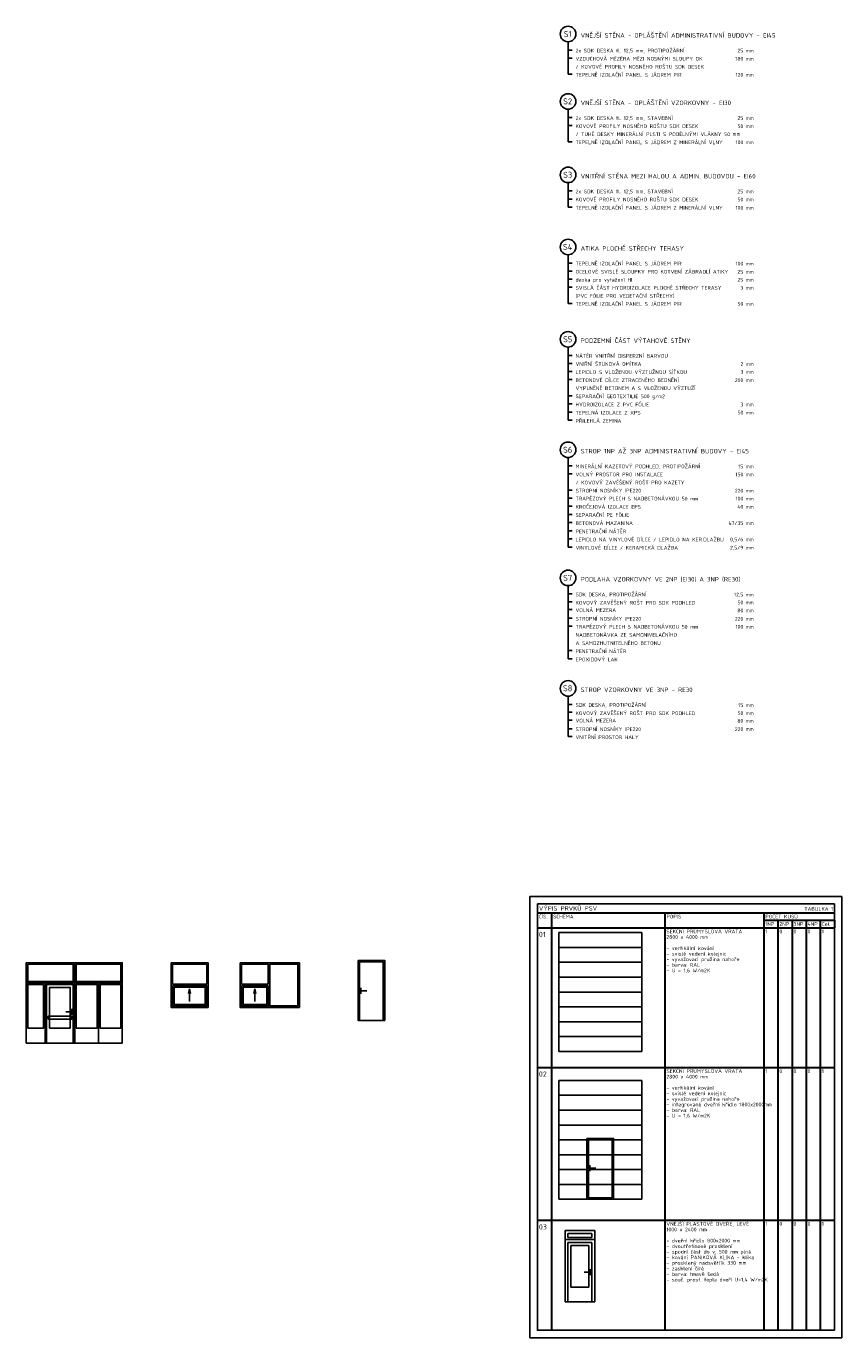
# Model space of a CAD drawing. Header units: millimetres. Extents: x -102634 to 407724, y -68883 to 155589.
# Tile 2 of 80: x -102634 to -75172, y 49773 to 93913. Entities that reach past the tile are written whole.
import ezdxf
from ezdxf.enums import TextEntityAlignment as Align
from ezdxf.lldxf.tags import DXFTag

# ---------------------------------------------------------------- set-up
doc = ezdxf.new("R2010")
doc.units = ezdxf.units.MM
doc.header["$LTSCALE"] = 20
doc.layers.add('CKBE0RA2Y', color=3, linetype='Continuous')
for name, color, linetype, lineweight in [('CKSTRECHA_PODROVINOU', 7, 'Continuous', 25), ('CKTABULKY', 7, 'Continuous', 25), ('CKTEXTY_MALE', 8, 'Continuous', 18), ('pohledy', 7, 'Continuous', 25)]:
    doc.layers.add(name, color=color, linetype=linetype, lineweight=lineweight)
doc.styles.get("Standard").update_dxf_attribs({"font": 'isocpeur.ttf'})
doc.styles.add('TABULKY', font='isocpeur.ttf')
tags = doc.linetypes.add('DASH', pattern=[0.75, 0.5, -0.25]).pattern_tags.tags
tags[6:7] = [DXFTag(74, 4), DXFTag(75, 0), DXFTag(340, '0'), DXFTag(46, 0.0), DXFTag(50, 0.0), DXFTag(44, 0.0), DXFTag(45, 0.0)]
tags[4:5] = [DXFTag(74, 4), DXFTag(75, 0), DXFTag(340, '0'), DXFTag(46, 0.0), DXFTag(50, 0.0), DXFTag(44, 0.0), DXFTag(45, 0.0)]
tags = doc.linetypes.add('DOT', pattern=[6.35, 0, -6.35]).pattern_tags.tags
tags[6:7] = [DXFTag(74, 4), DXFTag(75, 0), DXFTag(340, '0'), DXFTag(46, 0.0), DXFTag(50, 0.0), DXFTag(44, 0.0), DXFTag(45, 0.0)]
tags[4:5] = [DXFTag(74, 4), DXFTag(75, 0), DXFTag(340, '0'), DXFTag(46, 0.0), DXFTag(50, 0.0), DXFTag(44, 0.0), DXFTag(45, 0.0)]

# ---------------------------------------------------------------- blocks, each defined once
blk = doc.blocks.new('ABCK_BLKTAB_1457013189_0_15')
at = {"layer": 'CKTABULKY'}
for p, q in [((2.8, 4), (0, 4)), ((0, 4), (0, 0)), ((2.8, 0), (2.8, 4)), ((0, 0), (2.8, 0))]:
    blk.add_line(p, q, dxfattribs=at)
at = {"layer": 'CKTABULKY', "linetype": 'DOT'}
for p, q in [((0, 3.5), (2.8, 3.5)), ((0, 3), (2.8, 3)), ((0, 2.5), (2.8, 2.5)), ((0, 2), (2.8, 2)), ((0, 1.5), (2.8, 1.5)), ((0, 1), (2.8, 1)), ((0, 0.5), (2.8, 0.5))]:
    blk.add_line(p, q, dxfattribs=at)
blk = doc.blocks.new('ABCK_BLKTAB_1457013189_0_16')
at = {"layer": 'CKTABULKY'}
for p, q in [((2.8, 4), (0, 4)), ((0, 4), (0, 0)), ((2.8, 0), (2.8, 4)), ((1.05, 1.15), (1.05, 0.95)), ((1.05, 1.05), (1.25, 1.05)), ((0, 0), (2.8, 0))]:
    blk.add_line(p, q, dxfattribs=at)
at = {"layer": 'CKTABULKY', "linetype": 'DOT'}
for p, q in [((0, 3.5), (2.8, 3.5)), ((0, 3), (2.8, 3)), ((0, 2.5), (2.8, 2.5)), ((0, 2), (2.8, 2)), ((0, 1.5), (2.8, 1.5)), ((0, 1), (2.8, 1)), ((0, 0.5), (2.8, 0.5))]:
    blk.add_line(p, q, dxfattribs=at)
at = {"layer": 'CKTABULKY'}
for points in [[(0.95, 2.05), (1.85, 2.05), (1.85, 0), (0.95, 0), (0.95, 2.05)], [(1, 2), (1.8, 2), (1.8, 0.05), (1, 0.05), (1, 2)]]:
    blk.add_lwpolyline(points, dxfattribs=at)

msp = doc.modelspace()

# ---------------------------------------------------------------- linework, layer by layer
at = {"layer": 'CKBE0RA2Y', "linetype": 'Continuous'}
for p, q in [((-84389, 93390), (-84389, 92294)), ((-84389, 92294), (-84389, 93390)), ((-84389, 90024), (-84389, 91119)), ((-84389, 91119), (-84389, 90024)), ((-84389, 87822), (-84389, 88649)), ((-84389, 88649), (-84389, 87822)), ((-84389, 85122), (-84389, 86221)), ((-84389, 86221), (-84389, 84585)), ((-84389, 82019), (-84389, 83114)), ((-84389, 83114), (-84389, 80652)), ((-84389, 78301), (-84389, 79396)), ((-84389, 79396), (-84389, 76382)), ((-84389, 73990), (-84389, 75085)), ((-84389, 75085), (-84389, 72622)), ((-84389, 70271), (-84389, 71367)), ((-84389, 71367), (-84389, 70003))]:
    msp.add_line(p, q, dxfattribs=at)
at = {"layer": 'CKBE0RA2Y'}
for p, q in [((-84248, 93111), (-84389, 93111)), ((-84248, 92839), (-84389, 92839)), ((-84248, 92294), (-84389, 92294)), ((-84248, 90840), (-84389, 90840)), ((-84248, 90568), (-84389, 90568)), ((-84248, 90024), (-84389, 90024)), ((-84248, 88370), (-84389, 88370)), ((-84248, 88098), (-84389, 88098)), ((-84248, 87822), (-84389, 87822)), ((-84248, 85942), (-84389, 85942)), ((-84248, 85670), (-84389, 85670)), ((-84248, 85397), (-84389, 85397)), ((-84248, 85127), (-84389, 85127)), ((-84248, 84585), (-84389, 84585)), ((-84248, 82835), (-84389, 82835)), ((-84248, 82563), (-84389, 82563)), ((-84248, 82295), (-84389, 82295)), ((-84248, 82019), (-84389, 82019)), ((-84248, 81478), (-84389, 81478)), ((-84248, 81203), (-84389, 81203)), ((-84248, 80927), (-84389, 80927)), ((-84248, 80652), (-84389, 80652)), ((-84248, 79117), (-84389, 79117)), ((-84248, 78845), (-84389, 78845)), ((-84248, 78301), (-84389, 78301)), ((-84248, 78032), (-84389, 78032)), ((-84248, 77760), (-84389, 77760)), ((-84248, 77485), (-84389, 77485)), ((-84248, 77209), (-84389, 77209)), ((-84248, 76934), (-84389, 76934)), ((-84248, 76658), (-84389, 76658)), ((-84248, 76382), (-84389, 76382)), ((-84248, 74806), (-84389, 74806)), ((-84248, 74543), (-84389, 74543)), ((-84248, 74279), (-84389, 74279)), ((-84248, 73990), (-84389, 73990)), ((-84248, 73721), (-84389, 73721)), ((-84248, 72898), (-84389, 72898)), ((-84248, 72622), (-84389, 72622)), ((-84248, 71088), (-84389, 71088)), ((-84248, 70824), (-84389, 70824)), ((-84248, 70561), (-84389, 70561)), ((-84248, 70271), (-84389, 70271)), ((-84248, 70003), (-84389, 70003))]:
    msp.add_line(p, q, dxfattribs=at)
for centre in [(-84389, 93651), (-84389, 91381), (-84389, 88910), (-84389, 86482), (-84389, 83376), (-84389, 79658), (-84389, 75347), (-84389, 71628)]:
    msp.add_circle(centre, 262, dxfattribs=at)
at = {"layer": 'CKSTRECHA_PODROVINOU'}
for p, q in [((-97133, 61515), (-97168, 61361)), ((-97133, 61092), (-97133, 61515)), ((-97133, 61515), (-97099, 61361)), ((-94933, 61515), (-94967, 61361)), ((-94933, 61092), (-94933, 61515)), ((-94933, 61515), (-94899, 61361))]:
    msp.add_line(p, q, dxfattribs=at)
at = {"layer": 'CKTABULKY', "color": 0, "lineweight": 0}
for p, q in [((-85672, 64623), (-85672, 64123)), ((-85672, 64623), (-85172, 64623)), ((-75172, 64623), (-75672, 64623)), ((-75172, 64623), (-75172, 64123)), ((-85672, 49773), (-85672, 50273)), ((-75172, 49773), (-75172, 50273)), ((-85672, 49773), (-85172, 49773)), ((-75172, 49773), (-75672, 49773))]:
    msp.add_line(p, q, dxfattribs=at)
at = {"layer": 'CKTABULKY', "lineweight": 30}
for p, q in [((-85422, 64073), (-85079, 64073)), ((-85079, 64073), (-78922, 64073)), ((-84944, 64073), (-84944, 50023)), ((-81127, 64073), (-81127, 50023)), ((-78922, 64073), (-75422, 64073)), ((-77797, 64073), (-77797, 50023)), ((-85422, 63573), (-75422, 63573)), ((-77797, 63823), (-77322, 63823)), ((-77322, 63823), (-77322, 50023)), ((-77322, 63823), (-76847, 63823)), ((-76847, 63823), (-76847, 50023)), ((-76847, 63823), (-76372, 63823)), ((-76372, 63823), (-76372, 50023)), ((-76372, 63823), (-75897, 63823)), ((-75897, 63823), (-75897, 50023)), ((-75897, 63823), (-75422, 63823)), ((-75422, 63823), (-75422, 63573)), ((-85422, 58873), (-75422, 58873)), ((-85422, 53730), (-75422, 53730))]:
    msp.add_line(p, q, dxfattribs=at)
at = {"layer": 'CKTABULKY'}
for p, q in [((-84492, 53078), (-84492, 53378)), ((-84492, 53078), (-83492, 53078)), ((-84492, 50978), (-84492, 53078)), ((-83492, 53078), (-83492, 50978)), ((-83642, 51978), (-83842, 51978)), ((-83642, 52078), (-83642, 51878)), ((-83492, 50978), (-84492, 50978))]:
    msp.add_line(p, q, dxfattribs=at)
for points in [[(-84492, 53378), (-83492, 53378), (-83492, 53078), (-84492, 53078), (-84492, 53378)], [(-84392, 53278), (-83592, 53278), (-83592, 53148), (-84392, 53148), (-84392, 53278)], [(-83592, 52978), (-84392, 52978), (-84392, 50978), (-83592, 50978), (-83592, 52978)], [(-83692, 52878), (-84292, 52878), (-84292, 51478), (-83692, 51478), (-83692, 52878)]]:
    msp.add_lwpolyline(points, dxfattribs=at)
at = {"layer": 'Defpoints'}
msp.add_lwpolyline([(-85672, 64623), (-75172, 64623), (-75172, 49773), (-85672, 49773)], close=True, dxfattribs=at)
at = {"layer": 'pohledy'}
for p, q in [((-100999, 61713), (-100999, 62393)), ((-102634, 61713), (-99399, 61713)), ((-97708, 61668), (-96558, 61668)), ((-97708, 61618), (-96558, 61618)), ((-95383, 61668), (-94483, 61668)), ((-95383, 61618), (-94483, 61618)), ((-91362, 61551), (-91362, 61351)), ((-91362, 61451), (-91162, 61451)), ((-101099, 60743), (-101299, 60743)), ((-101099, 60843), (-101099, 60643))]:
    msp.add_line(p, q, dxfattribs=at)
for points in [[(-85422, 64373), (-75422, 64373), (-75422, 50023), (-85422, 50023)], [(-99399, 59693), (-102634, 59693), (-102634, 62393), (-99399, 62393)], [(-102634, 62393), (-100999, 62393), (-100999, 61713), (-102634, 61713)], [(-102584, 62343), (-101049, 62343), (-101049, 61763), (-102584, 61763)], [(-100999, 62393), (-99399, 62393), (-99399, 61713), (-100999, 61713)], [(-100949, 62343), (-99449, 62343), (-99449, 61763), (-100949, 61763)], [(-97758, 62393), (-96508, 62393), (-96508, 60893), (-97758, 60893)], [(-95433, 62393), (-93433, 62393), (-93433, 60893), (-95433, 60893)], [(-94433, 62343), (-93483, 62343), (-93483, 60943), (-94433, 60943)], [(-91462, 62471), (-90562, 62471), (-90562, 60451), (-91462, 60451)], [(-91412, 62421), (-90612, 62421), (-90612, 60451), (-91412, 60451)], [(-102049, 61663), (-102584, 61663), (-102584, 60193), (-102049, 60193)], [(-101999, 59693), (-100999, 59693), (-100999, 61713), (-101999, 61713)], [(-101949, 59693), (-101049, 59693), (-101049, 61663), (-101949, 61663)], [(-100249, 61663), (-100949, 61663), (-100949, 60193), (-100249, 60193)], [(-99399, 61713), (-100199, 61713), (-100199, 59693), (-99399, 59693)], [(-99449, 61663), (-100149, 61663), (-100149, 60193), (-99449, 60193)], [(-97658, 61568), (-96608, 61568), (-96608, 60993), (-97658, 60993)], [(-95333, 61568), (-94533, 61568), (-94533, 60993), (-95333, 60993)]]:
    msp.add_lwpolyline(points, close=True, dxfattribs=at)
for points in [[(-97708, 61668), (-97708, 62343), (-96558, 62343), (-96558, 61668)], [(-95383, 61668), (-95383, 62343), (-94483, 62343), (-94483, 61668)], [(-101149, 60593), (-101149, 61563), (-101849, 61563), (-101849, 60593)], [(-96558, 61618), (-96558, 60943), (-97708, 60943), (-97708, 61618)], [(-94483, 61618), (-94483, 60943), (-95383, 60943), (-95383, 61618)], [(-101849, 60593), (-101849, 60193), (-101149, 60193), (-101149, 60593)]]:
    msp.add_lwpolyline(points, dxfattribs=at)
at = {"layer": 'pohledy', "linetype": 'DASH', "ltscale": 25}
msp.add_lwpolyline([(-101899, 60493), (-101099, 60493), (-101099, 60593), (-101899, 60593)], close=True, dxfattribs=at)

# ---------------------------------------------------------------- block references
at = {"layer": 'CKTABULKY', "xscale": 1000, "yscale": 1000, "zscale": 1000}
for name, p in [('ABCK_BLKTAB_1457013189_0_15', (-84704, 59409)), ('ABCK_BLKTAB_1457013189_0_16', (-84704, 54433))]:
    msp.add_blockref(name, p, dxfattribs=at)

# ---------------------------------------------------------------- texts
at = {"layer": 'CKBE0RA2Y'}
for s, p in [('S1', (-84403, 93654)), ('S2', (-84403, 91383)), ('S3', (-84403, 88913)), ('S4', (-84403, 86485)), ('S5', (-84403, 83378)), ('S6', (-84403, 79660)), ('S7', (-84403, 75349)), ('S8', (-84403, 71631))]:
    msp.add_text(s, height=200, dxfattribs=at).set_placement(p, align=Align.MIDDLE_CENTER)
for s, p in [('VNĚJŠÍ STĚNA - OPLÁŠTĚNÍ ADMINISTRATIVNÍ BUDOVY - EI45', (-83964, 93485)), ('VNĚJŠÍ STĚNA - OPLÁŠTĚNÍ VZORKOVNY - EI30', (-83964, 91215)), ('VNITŘNÍ STĚNA MEZI HALOU A ADMIN. BUDOVOU - EI60', (-83964, 88744)), ('STROP 1NP AŽ 3NP ADMINISTRATIVNÍ BUDOVY - EI45', (-83964, 79492)), ('PODLAHA VZORKOVNY VE 2NP (EI30) A 3NP (RE30)', (-83964, 75180)), ('STROP VZORKOVNY VE 3NP - RE30', (-83964, 71462))]:
    msp.add_text(s, height=150, dxfattribs=at).set_placement(p, align=Align.BOTTOM_LEFT)
at = {"layer": 'CKBE0RA2Y', "color": 1}
for s, p in [('ATIKA PLOCHÉ STŘECHY TERASY', (-83964, 86316)), ('PODZEMNÍ ČÁST VÝTAHOVÉ STĚNY', (-83964, 83210))]:
    msp.add_text(s, height=150, dxfattribs=at).set_placement(p, align=Align.BOTTOM_LEFT)
at = {"layer": 'CKTABULKY', "color": 6, "style": 'TABULKY'}
msp.add_text('VÝPIS PRVKŮ PSV', height=150, dxfattribs=at).set_placement((-85372, 64148))
at = {"layer": 'CKTABULKY', "style": 'TABULKY'}
for s, height, p in [('ČÍS.', 125, (-85372, 63885)), ('SCHÉMA', 125, (-84894, 63885)), ('POPIS', 125, (-81077, 63885)), ('POČET KUSŮ', 125, (-77747, 63885)), ('TABULKA 1', 125, (-76431, 64142)), ('1NP', 125, (-77747, 63635)), ('2NP', 125, (-77272, 63635)), ('3NP', 125, (-76797, 63635)), ('4NP', 125, (-76322, 63635)), ('Cel.', 125, (-75847, 63635)), ('01', 175, (-85372, 63260)), ('2800 x 4000 mm^M', 125, (-81077, 63198)), ('SEKČNÍ PRŮMYSLOVÁ VRATA^M', 125, (-81077, 63385)), ('1', 125, (-77747, 63385)), ('0', 125, (-77272, 63385)), ('0', 125, (-76797, 63385)), ('0', 125, (-76322, 63385)), ('1', 125, (-75847, 63385)), ('- vertikální kování^M', 125, (-81077, 62823)), ('- svislé vedení kolejnic^M', 125, (-81077, 62635)), ('- vyvažovací pružina nahoře^M', 125, (-81077, 62448)), ('- barva: RAL^M', 125, (-81077, 62260)), ('- U = 1,6 W/m2K', 125, (-81077, 62073)), ('02', 175, (-85372, 58560)), ('SEKČNÍ PRŮMYSLOVÁ VRATA^M', 125, (-81077, 58686)), ('1', 125, (-77747, 58686)), ('0', 125, (-77272, 58686)), ('0', 125, (-76797, 58686)), ('0', 125, (-76322, 58686)), ('1', 125, (-75847, 58686)), ('2800 x 4000 mm^M', 125, (-81077, 58498)), ('- vertikální kování^M', 125, (-81077, 58123)), ('- svislé vedení kolejnic^M', 125, (-81077, 57936)), ('- vyvažovací pružina nahoře^M', 125, (-81077, 57748)), ('- integrované dveřní křídlo 1800x2000mm^M', 125, (-81077, 57561)), ('- barva: RAL^M', 125, (-81077, 57373)), ('- U = 1,6 W/m2K', 125, (-81077, 57186)), ('03', 175, (-85372, 53417)), ('VNĚJŠÍ PLASTOVÉ DVEŘE, LEVÉ', 125, (-81077, 53542)), ('1000 x 2400 mm^M', 125, (-81077, 53355)), ('1', 125, (-77747, 53542)), ('0', 125, (-77272, 53542)), ('0', 125, (-76797, 53542)), ('0', 125, (-76322, 53542)), ('1', 125, (-75847, 53542)), ('- dveřní křídlo 800x2000 mm', 125, (-81077, 52980)), ('- dvoutřetinové prosklení', 125, (-81077, 52792)), ('- spodní část do v. 500 mm plná', 125, (-81077, 52605)), ('- kování PANIKOVÁ KLIKA - klika^M', 125, (-81077, 52417)), ('- prosklený nadsvětlík 330 mm^M', 125, (-81077, 52230)), ('- zasklení čiré^M', 125, (-81077, 52042)), ('- barva: tmavě šedá', 125, (-81077, 51855)), ('- souč. prost. tepla dveří U=1,4 W/m2K^M', 125, (-81077, 51667))]:
    msp.add_text(s, height=height, dxfattribs=at).set_placement(p)
at = {"layer": 'CKTEXTY_MALE'}
for s, p in [('2x SDK DESKA tl. 12,5 mm, PROTIPOŽÁRNÍ', (-84136, 92992)), ('VZDUCHOVÁ MEZERA MEZI NOSNÝMI SLOUPY OK', (-84136, 92720)), ('/ KOVOVÉ PROFILY NOSNÉHO ROŠTU SDK DESEK', (-84136, 92448)), ('TEPELNĚ IZOLAČNÍ PANEL S JÁDREM PIR', (-84136, 92176)), ('2x SDK DESKA tl. 12,5 mm, STAVEBNÍ', (-84136, 90722)), ('KOVOVÉ PROFILY NOSNÉHO ROŠTU SDK DESEK', (-84136, 90450)), ('/ TUHÉ DESKY MINERÁLNÍ PLSTI S PODÉLNÝMI VLÁKNY 50 mm', (-84136, 90178)), ('TEPELNĚ IZOLAČNÍ PANEL S JÁDREM Z MINERÁLNÍ VLNY', (-84136, 89906)), ('2x SDK DESKA tl. 12,5 mm, STAVEBNÍ', (-84136, 88252)), ('TEPELNĚ IZOLAČNÍ PANEL S JÁDREM Z MINERÁLNÍ VLNY', (-84136, 87704)), ('KOVOVÉ PROFILY NOSNÉHO ROŠTU SDK DESEK', (-84136, 87980)), ('TEPELNĚ IZOLAČNÍ PANEL S JÁDREM PIR', (-84136, 85823)), ('OCELOVÉ SVISLÉ SLOUPKY PRO KOTVENÍ ZÁBRADLÍ ATIKY', (-84136, 85551)), ('SVISLÁ ČÁST HYDROIZOLACE PLOCHÉ STŘECHY TERASY', (-84136, 85009)), ('(PVC FÓLIE PRO VEGETAČNÍ STŘECHY)', (-84136, 84737)), ('TEPELNĚ IZOLAČNÍ PANEL S JÁDREM PIR', (-84136, 84466)), ('VNIŘNÍ ŠTUKOVÁ OMÍTKA', (-84136, 82445)), ('NÁTĚR VNITŘNÍ DISPERZNÍ BARVOU', (-84136, 82717)), ('LEPIDLO S VLOŽENOU VÝZTUŽNOU SÍŤKOU', (-84136, 82173)), ('BETONOVÉ DÍLCE ZTRACENÉHO BEDNĚNÍ', (-84136, 81901)), ('VYPLNĚNÉ BETONEM A S VLOŽENOU VÝZTUŽÍ', (-84136, 81632)), ('SEPARAČNÍ GEOTEXTILIE 500 g/m2', (-84136, 81357)), ('HYDROIZOLACE Z PVC FÓLIE', (-84136, 81081)), ('TEPELNÁ IZOLACE Z XPS', (-84136, 80806)), ('PŘILEHLÁ ZEMINA', (-84136, 80530)), ('MINERÁLNÍ KAZETOVÝ PODHLED, PROTIPOŽÁRNÍ', (-84136, 78999)), ('VOLNÝ PROSTOR PRO INSTALACE ', (-84136, 78727)), ('/ KOVOVÝ ZAVĚŠENÝ ROŠT PRO KAZETY', (-84136, 78455)), ('STROPNÍ NOSNÍKY IPE220', (-84136, 78183)), ('TRAPÉZOVÝ PLECH S NADBETONÁVKOU 50 mm', (-84136, 77914)), ('KROČEJOVÁ IZOLACE EPS', (-84136, 77639)), ('SEPARAČNÍ PE FÓLIE', (-84136, 77363)), ('BETONOVÁ MAZANINA', (-84136, 77088)), ('PENETRAČNÍ NÁTĚR', (-84136, 76812)), ('VINYLOVÉ DÍLCE / KERAMICKÁ DLAŽBA', (-84136, 76261)), ('LEPIDLO NA VINYLOVÉ DÍLCE / LEPIDLO NA KER.DLAŽBU', (-84136, 76536)), ('SDK DESKA, PROTIPOŽÁRNÍ', (-84136, 74688)), ('KOVOVÝ ZAVĚŠENÝ ROŠT PRO SDK PODHLED', (-84136, 74410)), ('VOLNÁ MEZERA', (-84136, 74161)), ('TRAPÉZOVÝ PLECH S NADBETONÁVKOU 50 mm', (-84136, 73603)), ('STROPNÍ NOSNÍKY IPE220', (-84136, 73871)), ('NADBETONÁVKA ZE SAMONIVELAČNÍHO', (-84136, 73327)), ('A SAMOZHUTNITELNÉHO BETONU', (-84136, 73052)), ('PENETRAČNÍ NÁTĚR', (-84136, 72776)), ('EPOXIDOVÝ LAK', (-84136, 72500)), ('SDK DESKA, PROTIPOŽÁRNÍ', (-84136, 70969)), ('VOLNÁ MEZERA', (-84136, 70443)), ('KOVOVÝ ZAVĚŠENÝ ROŠT PRO SDK PODHLED', (-84136, 70692)), ('STROPNÍ NOSNÍKY IPE220', (-84136, 70153)), ('VNITŘNÍ PROSTOR HALY', (-84136, 69884))]:
    msp.add_text(s, height=125, dxfattribs=at).set_placement(p, align=Align.BOTTOM_LEFT)
for s, p in [('25 mm', (-78139, 92992)), ('180 mm', (-78139, 92720)), ('120 mm', (-78139, 92176)), ('50 mm', (-78139, 90450)), ('25 mm', (-78139, 90722)), ('100 mm', (-78139, 89906)), ('25 mm', (-78139, 88252)), ('100 mm', (-78139, 87704)), ('50 mm', (-78139, 87980)), ('100 mm', (-78139, 85823)), ('25 mm', (-78139, 85551)), ('25 mm', (-78139, 85279)), ('3 mm', (-78139, 85009)), ('50 mm', (-78139, 84466)), ('2 mm', (-78139, 82445)), ('3 mm', (-78139, 82177)), ('200 mm', (-78139, 81901)), ('3 mm', (-78139, 81085)), ('50 mm', (-78139, 80809)), ('15 mm', (-78139, 78996)), ('150 mm', (-78139, 78727)), ('220 mm', (-78139, 78183)), ('100 mm', (-78139, 77914)), ('40 mm', (-78139, 77642)), ('47/35 mm', (-78139, 77091)), ('2,5/9 mm', (-78139, 76264)), ('0,5/6 mm', (-78139, 76540)), ('12,5 mm', (-78139, 74684)), ('50 mm', (-78139, 74416)), ('80 mm', (-78139, 74152)), ('220 mm', (-78139, 73871)), ('100 mm', (-78139, 73603)), ('15 mm', (-78139, 70966)), ('50 mm', (-78139, 70697)), ('220 mm', (-78139, 70153)), ('80 mm', (-78139, 70434))]:
    msp.add_text(s, height=125, dxfattribs=at).set_placement(p, align=Align.BOTTOM_RIGHT)
at = {"layer": 'CKTEXTY_MALE', "color": 1}
msp.add_text('deska pro vytažení HI', height=125, dxfattribs=at).set_placement((-84136, 85279), align=Align.BOTTOM_LEFT)

doc.saveas('drawing.dxf')
